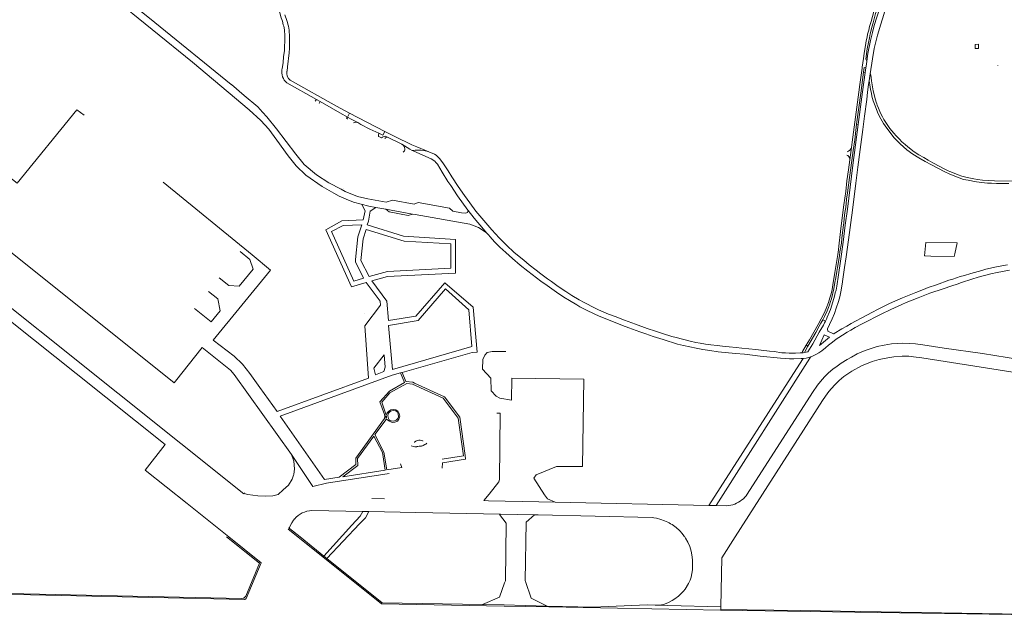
# Model space of a CAD drawing. Extents: x 145000 to 155000, y 457500 to 470000.
# Tile 73 of 196: x 147247 to 148391, y 459904 to 460601. Entities that reach past the tile are written whole.
import ezdxf

# ---------------------------------------------------------------- set-up
doc = ezdxf.new("R2010")
doc.units = 0
doc.header["$LTSCALE"] = 0.2
doc.header["$MEASUREMENT"] = 0
doc.layers.add('kant verharding', color=252, linetype='Continuous', lineweight=0)

msp = doc.modelspace()

# ---------------------------------------------------------------- linework, layer by layer
at = {"layer": 'kant verharding', "lineweight": 0}
for p, q in [((148361, 460569.1), (148361, 460570.8)), ((148225.8, 460545.7), (148227.3, 460555.8)), ((148227.4, 460540.2), (148228.2, 460545.5)), ((148228.2, 460545.5), (148230.2, 460545.2)), ((148230.2, 460545.2), (148229.3, 460539.8)), ((148383.5, 460548.1), (148383.3, 460547.8)), ((148229.3, 460539.8), (148227.4, 460540.2)), ((148233.9, 460529.8), (148235, 460538.1)), ((147592, 460508.3), (147557.6, 460527.7)), ((147590.5, 460506.3), (147592, 460508.3)), ((147596.5, 460505.8), (147592, 460508.3)), ((147596.5, 460505.8), (147595.3, 460503.6)), ((147627.1, 460485.9), (147627.5, 460486.6)), ((147627.6, 460486.8), (147627.5, 460486.6)), ((147628.1, 460487.8), (147627.6, 460486.8)), ((147628.1, 460487.8), (147630.4, 460492.3)), ((147671.4, 460471.2), (147630.4, 460492.3)), ((148219.4, 460479.6), (148221.2, 460479.4)), ((147664.1, 460465.4), (147664.3, 460466.6)), ((147664.4, 460465.3), (147664.1, 460465.4)), ((147664.3, 460466.6), (147664.4, 460469.1)), ((147667.7, 460463.6), (147664.4, 460465.3)), ((147668.6, 460464.4), (147667.7, 460463.6)), ((147668.9, 460464.6), (147668.6, 460464.4)), ((147669.3, 460466.8), (147671.4, 460471.2)), ((147671.7, 460463.3), (147671.5, 460463)), ((147674.4, 460464.4), (147672, 460465.6)), ((147691.1, 460456.3), (147674.4, 460464.4)), ((148213.4, 460452.4), (148211.6, 460438.3)), ((147623.4, 460404.6), (147623.4, 460404.6)), ((147783.5, 460357.5), (147789.6, 460353.5)), ((148305.7, 460326.4), (148299.1, 460326.7)), ((147647.5, 460259.3), (147647.5, 460259.3)), ((148180, 460252.3), (148183.2, 460250.6)), ((148160.8, 460222.7), (148156.7, 460215.5)), ((148160.8, 460222.7), (148162.8, 460221.8)), ((148187.8, 460232), (148176.3, 460222.5)), ((148156.7, 460215.5), (148155.9, 460214)), ((148162.8, 460221.8), (148158.7, 460214.3)), ((148047.9, 460036.7), (148156.7, 460206.4)), ((148156.1, 460207.4), (148157.4, 460207.5)), ((148156.7, 460206.4), (148157.4, 460207.5)), ((147526.3, 460173.7), (147546.4, 460145.9)), ((147550.1, 460140.4), (147601.6, 460066.8)), ((147676.7, 460073.9), (147603.7, 460062.6)), ((147508.3, 460050.6), (147508.7, 460051.2)), ((147656.3, 460044.7), (147671, 460044.5)), ((147786.5, 460042.2), (147792.6, 460049.9)), ((147786.5, 460042.2), (147791.9, 460042.1)), ((147869.4, 460040.5), (148047.9, 460036.7)), ((147646, 460029.7), (147586.8, 460030.7)), ((147653.1, 460029.5), (147646, 460029.7)), ((148047.9, 460036.7), (148056.2, 460036.6)), ((148056.2, 460036.6), (148056.3, 460036.6)), ((148056.3, 460036.6), (148068.3, 460036.3)), ((147845.4, 460025.8), (147845.3, 460025.6)), ((147560.6, 460009.9), (147573, 460000)), ((147600.5, 459977.9), (147573, 460000)), ((147604.1, 459975), (147600.5, 459977.9)), ((147810.1, 459921), (147784.8, 459921.5)), ((147834.4, 459920.4), (147810.1, 459921)), ((147810.1, 459919.7), (147834.4, 459919.2)), ((147859.9, 459919.8), (147834.4, 459920.4)), ((147834.4, 459919.2), (147862, 459918.7)), ((147859.9, 459919.8), (147862, 459918.7)), ((147862, 459918.7), (148061.2, 459915.1)), ((147985.3, 459920.7), (148000, 459920.3)), ((148000, 459920.3), (148061.6, 459918.9))]:
    msp.add_line(p, q, dxfattribs=at)
at = {"layer": 'kant verharding', "lineweight": 0, "flags": 128}
for points in [[(148376.1, 460983.5), (148373.4, 460976), (148346.3, 460900.4), (148331.8, 460859.6), (148298.9, 460768.5), (148287.3, 460736), (148273.4, 460697.8), (148260.6, 460662.1), (148253.7, 460643.3), (148246.9, 460624.5), (148243.1, 460612.6), (148241.5, 460608.1), (148238.6, 460597.5), (148238.4, 460596.1), (148236.8, 460590.8), (148235.6, 460585.8), (148235.3, 460584.5), (148234.4, 460579.9), (148233.2, 460574.6), (148231.8, 460567.2), (148229.9, 460555.1), (148231.3, 460553)], [(148231.3, 460553), (148232.5, 460561.6), (148235.5, 460576.8), (148237.8, 460586.1), (148239.9, 460594.1), (148242.8, 460604), (148247.6, 460618.2), (148251.4, 460628.6), (148260.9, 460655.4), (148322.7, 460826.7), (148351.4, 460907.1)], [(147552, 460543.2), (147552.2, 460543.8), (147553.3, 460551.4), (147554, 460557.7), (147554.9, 460565.2), (147555.1, 460569.5), (147555.2, 460576.5), (147555.2, 460584.5), (147554.9, 460587), (147554.8, 460589.2), (147554.1, 460593.5), (147553.6, 460595), (147552.5, 460599.4), (147551.2, 460603.3), (147549.4, 460609), (147548, 460614.3), (147547.5, 460618.1), (147546.2, 460625.6), (147531.4, 460722.6), (147528.7, 460741.3)], [(148285.1, 460739), (148281.1, 460728.2), (148268.3, 460692.6), (148255.9, 460658.3), (148255.4, 460656.9), (148254.5, 460654.4), (148243, 460622.6), (148241.1, 460616.1), (148239.2, 460610.5), (148236.1, 460599), (148234.4, 460593), (148233.4, 460588.9), (148232.2, 460584.2), (148231.5, 460580.7), (148230.4, 460576.3), (148229.6, 460571.2), (148228.8, 460566.8), (148228.1, 460561.7), (148227.3, 460555.8)], [(147514, 460496.4), (147448.1, 460551.8), (147307.8, 460665.9), (147225.9, 460731.6)], [(147281.6, 460696.5), (147404.3, 460597.8), (147493, 460525.9)], [(148278.4, 460684.5), (148277.2, 460681.7), (148274.8, 460675.2), (148269, 460658.8), (148256.6, 460624), (148253.5, 460615.1), (148251, 460607.1), (148247.4, 460595.8), (148243.6, 460583), (148242.4, 460578.5), (148239.9, 460567.4), (148237.8, 460555.4), (148235, 460538.1)], [(147557.9, 460541.4), (147558.4, 460546.1), (147560.3, 460562.4), (147560.7, 460567.8), (147560.9, 460573.2), (147560.7, 460581), (147560.3, 460588.8)], [(148361, 460570.8), (148360.9, 460572.5), (148357, 460572.3), (148357, 460567.6), (148361, 460567.5), (148361, 460569.1)], [(148213.4, 460452.4), (148214.4, 460458.7), (148216.7, 460476.2), (148222.1, 460516.8), (148223.1, 460525.6), (148225.7, 460544.7), (148225.8, 460545.7)], [(148231.3, 460553), (148230.7, 460549.4), (148230.2, 460545.2)], [(148219.4, 460479.6), (148224.3, 460515.5), (148227.4, 460540.2)], [(148221.2, 460479.4), (148226.2, 460517.2), (148229.3, 460539.8)], [(148235, 460538.1), (148235.5, 460537.7), (148235.8, 460537), (148236.8, 460529.9), (148238.7, 460518.5), (148240, 460512.5), (148240.4, 460510.6), (148242.1, 460505.1), (148242.8, 460503.4), (148243.4, 460501.7), (148244.8, 460498.1), (148247.3, 460492.4), (148249.5, 460488.2), (148251.1, 460485.2), (148255.5, 460478.2), (148258.1, 460474.5), (148262.6, 460469.1), (148265.3, 460466), (148269, 460462.1), (148272, 460459.1), (148275.6, 460456), (148278.8, 460453.2), (148286.4, 460447.4), (148291.6, 460444.2), (148297.3, 460440.8), (148302.6, 460437.8), (148307.8, 460434.9), (148315.9, 460430.5), (148321.1, 460427.9), (148325.7, 460425.6), (148327.6, 460424.7)], [(147493, 460525.9), (147493.4, 460525.6), (147508.2, 460512.8), (147523.9, 460499.7), (147529.5, 460493.4)], [(147630.4, 460492.3), (147615.2, 460500.4), (147561.7, 460530.7)], [(148233.9, 460529.8), (148233.7, 460528.2), (148233.2, 460525.6), (148232.2, 460516.7), (148231.2, 460508.2)], [(148233.9, 460529.8), (148234.8, 460525.2), (148235.6, 460519.8), (148236.5, 460515.6), (148237.2, 460512), (148237.9, 460509.6), (148238.6, 460506.8), (148240, 460502.9), (148244.4, 460491.6), (148247.4, 460485.7), (148250.6, 460480.3), (148254.4, 460474.9), (148263.1, 460463.7), (148270, 460456.6), (148277.6, 460450), (148284.7, 460444.9), (148291.5, 460440.4), (148298.9, 460436.3), (148306.2, 460432.4), (148321.7, 460424.4), (148326.9, 460421.8), (148333.3, 460419.1), (148338.4, 460417.1), (148343.5, 460415.5), (148348.9, 460414.6), (148352.8, 460413.8), (148355.9, 460413.2), (148364.4, 460411.9), (148371.3, 460411.1), (148376.2, 460410.9), (148381.9, 460410.6), (148396.1, 460410.8)], [(147626.1, 460489.1), (147622.1, 460491.3), (147596.5, 460505.8)], [(148231.2, 460508.2), (148228.7, 460489), (148226.7, 460473.4), (148223.6, 460450.4), (148220.9, 460429.5), (148218.5, 460411), (148214.5, 460379.8), (148209.9, 460345.2), (148207.2, 460325.5), (148205.5, 460313), (148203.5, 460299.5), (148202.7, 460293.7), (148201.1, 460285), (148199.7, 460278.9), (148198.4, 460273.7), (148195.8, 460265.8), (148193.6, 460259.6), (148191, 460253.4), (148187.9, 460247), (148185.5, 460241.9), (148186, 460239.3), (148191.8, 460236.5)], [(147322.5, 460490), (147314, 460496.4), (147244.7, 460411.2), (147230.1, 460422.4), (147155.7, 460481.9)], [(147598.6, 460407.1), (147579.7, 460420.4), (147568.7, 460431.4), (147559.1, 460443), (147546, 460461), (147536.7, 460473.9), (147527.5, 460484), (147514, 460496.4)], [(147529.5, 460493.4), (147534.3, 460488.1), (147545.8, 460474.3), (147568.1, 460444.8), (147578, 460432.7), (147592.2, 460420.8), (147606.4, 460411.3), (147620.8, 460404), (147625.6, 460401.6)], [(147627.5, 460486.6), (147627.5, 460487.1), (147627.3, 460487.6), (147626.8, 460488.4), (147626.1, 460489.1)], [(147628.1, 460485.3), (147628.1, 460485.4), (147627.6, 460486.8)], [(147640.3, 460481.4), (147632.3, 460485.4), (147628.1, 460487.8)], [(147635.3, 460481), (147636.6, 460481.6), (147637.7, 460481.8), (147640.3, 460481.4)], [(147664.4, 460469.1), (147654, 460474), (147643.7, 460479.3), (147640.3, 460481.4)], [(148180, 460252.3), (148182.2, 460256.2), (148185.3, 460262.9), (148186.8, 460266.7), (148188, 460269.9), (148189.1, 460273.7), (148190.2, 460276.7), (148193.1, 460288.5), (148194.2, 460295.8), (148195.2, 460301), (148196.5, 460308.5), (148197.2, 460313.2), (148199.5, 460326.5), (148200, 460331.2), (148201.7, 460341.4), (148202.2, 460347.2), (148203.9, 460360.1), (148204.5, 460365.1), (148205, 460370.1), (148205.8, 460377), (148206.7, 460382.9), (148207.8, 460392.6), (148208.6, 460399.7), (148211, 460417.8), (148213.7, 460437.5), (148215.4, 460449), (148217.3, 460461.5), (148219.4, 460479.6)], [(148183.2, 460250.6), (148184.4, 460253.2), (148185.3, 460255.3), (148187.9, 460261.5), (148188.9, 460264.3), (148193, 460277.1), (148193.7, 460279.9), (148194.6, 460283.6), (148195.5, 460286.7), (148196.4, 460291.3), (148198.2, 460304.5), (148200.6, 460320.3), (148203.6, 460342.5), (148206.1, 460362.4), (148208.6, 460380.9), (148215, 460432.1), (148221.2, 460479.4)], [(147664.4, 460469.1), (147669.2, 460466.7), (147669.3, 460466.8)], [(147672, 460465.6), (147671, 460465.5), (147669.5, 460464.9), (147668.9, 460464.6)], [(147671.4, 460471.2), (147682.3, 460465.7), (147692.4, 460460.6), (147693.4, 460460.1), (147702.8, 460455.8), (147708.6, 460453.3), (147722.6, 460447.5)], [(147674.4, 460464.4), (147672.3, 460463.8), (147671.7, 460463.3)], [(147691.1, 460456.3), (147700.4, 460450.7), (147703.2, 460449.2)], [(147694.3, 460452.8), (147694, 460453.7), (147693, 460454.9), (147691.1, 460456.3)], [(147692.8, 460447.3), (147693.6, 460447.7), (147694.3, 460448.7), (147694.7, 460449.6), (147694.8, 460450.5), (147694.8, 460451.3), (147694.8, 460451.4)], [(147694.8, 460451.4), (147694.5, 460452.3), (147694.3, 460452.8)], [(147703.2, 460449.2), (147704.4, 460448.5), (147715.6, 460443.5), (147725.4, 460439.2), (147729.5, 460436.5), (147730.8, 460435.2), (147732.5, 460433), (147738.1, 460423.7), (147744.8, 460413.1), (147748, 460408.5), (147756, 460396.3), (147768, 460379.8), (147768.4, 460379.2)], [(147716.7, 460449), (147718.4, 460448.6), (147720.2, 460448.1), (147722.6, 460447.5)], [(147722.6, 460447.5), (147729.2, 460444.6), (147731.3, 460443.6)], [(147731.3, 460443.6), (147733.2, 460441.8), (147735, 460439.9), (147739, 460434.6), (147744.9, 460425.6), (147749.2, 460418.5), (147756.8, 460407.1), (147764.2, 460396.6), (147770.1, 460388.1), (147777.3, 460378.6), (147786.3, 460367.6), (147795.6, 460356.8), (147804.2, 460347.4), (147812.9, 460339), (147821.7, 460330.7), (147832.8, 460321.5), (147839.2, 460316.3), (147847.1, 460309.9), (147852.7, 460305.8), (147860.3, 460299.9), (147865, 460296.7), (147871.1, 460292.2), (147877.4, 460288), (147881.6, 460285.3), (147888.7, 460280.5), (147897.2, 460275.7), (147903, 460272.4), (147905.9, 460270.8), (147912.7, 460267.4), (147919.5, 460264.1), (147925.9, 460261.3), (147931.3, 460258.9), (147933.6, 460258.1)], [(148208, 460443.7), (148209, 460443.2), (148209.8, 460442.5), (148210.9, 460441.3), (148211.2, 460440.1), (148211.5, 460439.4), (148211.6, 460438.3)], [(147428.5, 460181.1), (147426.8, 460179), (147145.3, 460404), (147171.3, 460436.6)], [(148211.6, 460438.3), (148210, 460426.4), (148208.2, 460413.9), (148206.8, 460401.5), (148204.6, 460386.1), (148202.7, 460371), (148200.8, 460354.9), (148198.7, 460337.9), (148198.3, 460333.5), (148197.6, 460328.4), (148195.9, 460319), (148194.1, 460307.3), (148191.7, 460292.9), (148190.9, 460287.6), (148189.7, 460282.7), (148188.4, 460277.7), (148186.7, 460272.3), (148184.1, 460265.6), (148181.7, 460259.9), (148174.8, 460247), (148169.6, 460237.9), (148164.6, 460228.9), (148160.8, 460222.7)], [(148442.5, 460412.6), (148440.1, 460413.1), (148438, 460413.4), (148436.4, 460413.6), (148433.6, 460413.7), (148412.8, 460413.6), (148403.3, 460413.5), (148379.6, 460413.7), (148372.8, 460414), (148365.4, 460414.6), (148359.7, 460415.2), (148355.5, 460416.1), (148347.8, 460417.7), (148341.5, 460419.4), (148337.3, 460420.7), (148330.6, 460423.3), (148327.6, 460424.7)], [(147526.3, 460173.7), (147514.8, 460189.9), (147506.3, 460200.9), (147496.5, 460210), (147472.3, 460228.7), (147538.6, 460310.2), (147517.6, 460327.8), (147414.2, 460412.2)], [(147661.2, 460383), (147653.1, 460384.5), (147635.3, 460389.1), (147626.5, 460392.5), (147618.4, 460396), (147612.4, 460399.4), (147598.6, 460407.1)], [(147625.6, 460401.6), (147639.9, 460395.7), (147651.8, 460392.8), (147673, 460389), (147680.4, 460391.3), (147705.6, 460386.5)], [(147546.4, 460145.9), (147652.7, 460184.7), (147648.2, 460245.2), (147666.4, 460269.4), (147666.1, 460274.1), (147649.9, 460295.6), (147632.9, 460290.8), (147602.9, 460356.7), (147621.5, 460367.5), (147646.3, 460368.5), (147648.6, 460378.9), (147644.7, 460386.4), (147644.7, 460386.4)], [(147661.2, 460383), (147654.6, 460378.6), (147652.4, 460366.9), (147651, 460362.7), (147693, 460349.5), (147753.5, 460345.5), (147753.5, 460306.7), (147674.5, 460302.5), (147656.5, 460297.5), (147673.8, 460273.8), (147675.7, 460251.7), (147707.4, 460256.4), (147741.3, 460295.3), (147774.1, 460267.2), (147778.9, 460214.6), (147773.1, 460214.5), (147691.6, 460191.2)], [(147661.2, 460383), (147661.2, 460383)], [(147672.6, 460380.9), (147661.2, 460383)], [(147705.6, 460386.5), (147710.2, 460388.8), (147746.4, 460382.1), (147750.5, 460378.6), (147760.7, 460376.8), (147765.2, 460376.3), (147767.5, 460377.2)], [(147672.6, 460380.9), (147676.5, 460377.6), (147698.7, 460373.5), (147703.8, 460375.1)], [(147703.8, 460375.1), (147672.6, 460380.9)], [(147706.8, 460374.5), (147703.8, 460375.1)], [(147706.8, 460374.5), (147770.1, 460363.4), (147775.1, 460361.5), (147780.4, 460359.5), (147783.5, 460357.5)], [(147767.5, 460377.2), (147767.6, 460377.2), (147768.4, 460379.2)], [(147768.4, 460379.2), (147775.2, 460370.5), (147786, 460357.6), (147789.6, 460353.5)], [(147108.8, 460368.7), (147178.1, 460313.3), (147361.3, 460167.2), (147507.8, 460050), (147508.3, 460050.6)], [(147106.4, 460353.8), (147109.5, 460351.9), (147187, 460290.3), (147313, 460190.1), (147416.4, 460107.5), (147393, 460077.8)], [(147789.6, 460353.5), (147791.8, 460350.9), (147793.8, 460348.7)], [(147793.8, 460348.7), (147799, 460343.1), (147805.2, 460336.8), (147812, 460330.5), (147819.8, 460323.6), (147828.8, 460315.8), (147837.7, 460308.8), (147852.8, 460297.3), (147859.9, 460292.1), (147870.9, 460284.3), (147879.5, 460278.7), (147885.8, 460274.7), (147894.3, 460269.6), (147898.1, 460267.5), (147905.1, 460263.9), (147915.3, 460259), (147919.8, 460257), (147947.4, 460245.8), (147955, 460242.9), (147967.6, 460238.3), (147974.5, 460235.9), (147983.2, 460232.9), (147994.7, 460229.3), (148011.5, 460224.2), (148018.3, 460222.4), (148032.9, 460219.2), (148040.6, 460217.7), (148048.9, 460216.5), (148058.5, 460215.3), (148078.6, 460213.2), (148089, 460212.4), (148098.3, 460211.4), (148107.4, 460210.2), (148130.8, 460207.9), (148136.6, 460207.4), (148141.4, 460207), (148146.4, 460206.9), (148155.1, 460207.2), (148156.1, 460207.4)], [(148299.1, 460326.7), (148298.4, 460326.7), (148298.2, 460326.8), (148299.9, 460342.2)], [(148299.9, 460342.2), (148336.3, 460341.9), (148333.3, 460329)], [(147503.5, 460331.6), (147514.7, 460322.5), (147518.5, 460311), (147502.2, 460291.3), (147490.2, 460292), (147479, 460301)], [(148333.3, 460329), (148332.6, 460325.7), (148305.7, 460326.4)], [(148193.5, 460236.4), (148202.4, 460241.8), (148208.2, 460245), (148213.1, 460248), (148218.2, 460250.9), (148225.3, 460254.7), (148238, 460261.4), (148243.6, 460264.3), (148251.3, 460268), (148257.5, 460271.1), (148272.5, 460277.7), (148288.2, 460284.2), (148297, 460287.7), (148302.6, 460289.7), (148312, 460293.1), (148326.6, 460298.2), (148331.2, 460299.6), (148339.8, 460302.5), (148344.8, 460304), (148351.9, 460306.1), (148364.6, 460309.7), (148369.5, 460311), (148374.9, 460312.3), (148380, 460313.4), (148383.6, 460314.2), (148394.5, 460316.3)], [(148166.3, 460209.5), (148168.8, 460210.3), (148172.2, 460211.9), (148175.6, 460213.9), (148178.9, 460216.3), (148183.2, 460219.6), (148186.8, 460222.9), (148191.2, 460226.3), (148195.8, 460229.8), (148198.8, 460231.8), (148203.1, 460234.6), (148208.5, 460237.9), (148212.5, 460240.2), (148217.8, 460243.2), (148225.7, 460247.5), (148234.4, 460252), (148240.2, 460254.9), (148247.8, 460259), (148259.1, 460264.4), (148271.7, 460270.2), (148276.9, 460272.4), (148290.7, 460277.9), (148304.5, 460283.2), (148320, 460288.5), (148329.8, 460291.8), (148336.3, 460293.9), (148341.1, 460295.5), (148353.2, 460299.5), (148360.5, 460301.9), (148375.1, 460305.8), (148382.5, 460307.4), (148396.8, 460310.2)], [(147450.6, 460265.4), (147470, 460250.1), (147480.4, 460262.9), (147477.5, 460276.6), (147466.6, 460285.4)], [(148155.9, 460214), (148154, 460213.8), (148148.4, 460213.4), (148140.9, 460213.4), (148136.8, 460213.8), (148132.7, 460214.1), (148123.6, 460215.4), (148118.3, 460215.8), (148108.6, 460217.1), (148102.3, 460217.8), (148094.4, 460218.5), (148086.1, 460219.4), (148079.6, 460220.1), (148071.5, 460221.1), (148063.5, 460221.7), (148057.3, 460222.4), (148049.9, 460223.1), (148043.7, 460224), (148037.5, 460225), (148032.7, 460226.1), (148026, 460227.6), (148009.9, 460231.6), (148004.9, 460233), (147993.9, 460236.4), (147985.7, 460239.2), (147976, 460242.3), (147962.7, 460247.1), (147949.8, 460251.9), (147938.9, 460256.1), (147933.6, 460258.1)], [(148162.8, 460221.8), (148171.9, 460237.6), (148176, 460245), (148178, 460248.3), (148179.1, 460250.2), (148180, 460252.3)], [(148183.2, 460250.6), (148182.1, 460248.7), (148180.8, 460246.1), (148176, 460237.9), (148168.5, 460224.4), (148164.7, 460218.1), (148162.8, 460215.2)], [(148176.3, 460222.5), (148181.6, 460234.8), (148187.8, 460232)], [(148191.8, 460236.5), (148192.4, 460236.1), (148192.8, 460236.2), (148193.5, 460236.4)], [(148092.4, 460049.8), (148168, 460167.9), (148174.1, 460176.4), (148177.3, 460180.6), (148182.2, 460186), (148186.8, 460190.7), (148191.9, 460195), (148196.7, 460198.6), (148201.6, 460202), (148208.4, 460206.3), (148213.3, 460209.1), (148219.9, 460212.7), (148229.2, 460216.7), (148235.3, 460218.7), (148243.3, 460221.2), (148251.5, 460223), (148260, 460224.3), (148266.5, 460224.8), (148273.2, 460225.1), (148280.5, 460224.9), (148287.7, 460224.4), (148296.4, 460223.2), (148321.1, 460219.5), (148365.7, 460213.1), (148480, 460194.5)], [(147459.5, 460220), (147428.5, 460181.1)], [(147563.1, 460095.7), (147496.6, 460188.6), (147492.2, 460193.8), (147459.5, 460220)], [(147812.1, 460215.6), (147796.2, 460215.4), (147790.5, 460214.2), (147787.6, 460211.4), (147785.2, 460206.1), (147784.9, 460195.1), (147794.4, 460184.6), (147794.8, 460169.9), (147800.9, 460163.5), (147805.2, 460161.1), (147818.4, 460158.9), (147818.8, 460184.6), (147902.5, 460183.3), (147901, 460082), (147870.8, 460082), (147847.3, 460072.3), (147844.6, 460068.4), (147856.9, 460048.8), (147860.3, 460044.2), (147869.4, 460040.5)], [(148158.7, 460214.3), (148157.4, 460214.1), (148155.9, 460214)], [(148162.8, 460215.2), (148160.9, 460214.7), (148158.7, 460214.3)], [(148165.2, 460207.8), (148056.2, 460036.6)], [(148078.4, 460000), (148179.6, 460158.5), (148186.1, 460167.4), (148189.5, 460171.6), (148194.7, 460177.5), (148199, 460181.9), (148204.5, 460186.6), (148213.7, 460192.6), (148225.2, 460198.7), (148237.3, 460203.9), (148245.4, 460206.4), (148255.7, 460208.3), (148262.6, 460209.4), (148272.4, 460209.9), (148280.1, 460209.9), (148285.6, 460209.3), (148295.1, 460208.2), (148479.9, 460179.2)], [(148157.4, 460207.5), (148160.7, 460207.9), (148164.9, 460209), (148166.3, 460209.5)], [(148166.3, 460209.5), (148165.2, 460207.8)], [(147689.8, 460190.7), (147680, 460187.9), (147550.1, 460140.4)], [(147601.6, 460066.8), (147618.5, 460069.4), (147638, 460084.1), (147637.9, 460091.7), (147671.1, 460137.7), (147671.4, 460140.3), (147671, 460142.3), (147665.5, 460157.2), (147676.8, 460169.3), (147694.3, 460179.6), (147689.8, 460190.7)], [(147691.6, 460191.2), (147689.8, 460190.7)], [(147689.8, 460190.7), (147689.8, 460190.7)], [(147691.5, 460191.4), (147691.6, 460191.2)], [(147691.6, 460191.2), (147696, 460180.5), (147703.9, 460179.8), (147705.9, 460178.9), (147740.7, 460162.9), (147758.5, 460139.1), (147764.8, 460094.5), (147765.3, 460090.4), (147738.4, 460086.1), (147738.1, 460080.1)], [(147738.2, 460090.6), (147762.9, 460094.3), (147756.6, 460138.2), (147739.2, 460161.4), (147703.8, 460177.7), (147697, 460178.4), (147677.4, 460167.5), (147667.9, 460156.8), (147673.1, 460141.4), (147674.3, 460144.4), (147676, 460146.3), (147678.5, 460147.7), (147681.3, 460148.1), (147684.2, 460147.8), (147686.5, 460146.3), (147688.2, 460143.3), (147688.8, 460140.3), (147687.9, 460136.9), (147686.1, 460134.7), (147683.2, 460133.4), (147679.9, 460133.1), (147677, 460134.4), (147673.8, 460136.6), (147672.9, 460136.6), (147659.8, 460118.9), (147670.4, 460098.7), (147673.7, 460078.1), (147691.1, 460080.9), (147689.7, 460085)], [(147792.6, 460049.9), (147803.8, 460064), (147804.7, 460066.6), (147805.5, 460143.7), (147801.4, 460143.8)], [(147706.1, 460109.7), (147705.8, 460110.1), (147707.6, 460111.4), (147709.1, 460112), (147710.9, 460112.4), (147712.4, 460112.5), (147713.9, 460112.2), (147715.1, 460111.9), (147715.7, 460111.6), (147715.5, 460111.2)], [(147714.3, 460106), (147714.4, 460105.7), (147716.1, 460106.3), (147718.1, 460107.3), (147719.1, 460108), (147720.2, 460109)], [(147702.2, 460106), (147704.7, 460105.1), (147706.3, 460104.8), (147707.6, 460104.7), (147708.8, 460104.8), (147708.7, 460105.1)], [(147708.7, 460105.1), (147709.9, 460105.2), (147711.5, 460105.4), (147713.5, 460105.7), (147714.3, 460106)], [(147563.1, 460095.7), (147587.9, 460058.6), (147603.7, 460062.6)], [(147565.6, 460071.7), (147565.9, 460072.6), (147566.7, 460079), (147565.9, 460088.2), (147563.1, 460095.7)], [(147490.2, 460000), (147441.8, 460038.8), (147393, 460077.8)], [(147508.3, 460050.6), (147512.5, 460049.5), (147524.1, 460047.9), (147533.2, 460047.5), (147541.6, 460047.9), (147547.6, 460049.5), (147553.6, 460054.7), (147559.5, 460060.3), (147563.9, 460067), (147565.6, 460071.7)], [(147791.9, 460042.1), (147850.2, 460041), (147869.4, 460040.5)], [(147646, 460029.7), (147642.9, 460024.2), (147633.1, 460013.7), (147600.5, 459977.9)], [(147604.1, 459975), (147642.2, 460015.1), (147648.9, 460022.4), (147653.1, 460029.5)], [(147845.3, 460025.6), (147707.6, 460028.6), (147653.1, 460029.5)], [(147566.6, 460020.9), (147565.5, 460019.7), (147563.5, 460016.6), (147562, 460013.9), (147560.7, 460011.1), (147560.1, 460010.1), (147560.6, 460009.9)], [(147810.6, 459946.7), (147811.5, 459949.1), (147812.5, 460016), (147804.6, 460026.1)], [(147845.3, 460025.6), (147835.6, 460017.3), (147834.6, 459949.1), (147834.9, 459948.3)], [(147984, 460022.4), (147982, 460022.8), (147849.6, 460025.6), (147845.3, 460025.6)], [(148000, 460017.1), (147996.4, 460018.8), (147992.2, 460020.2), (147987.1, 460021.7), (147984, 460022.4)], [(147570.4, 460000), (147559.3, 460008.9), (147560.6, 460009.9)], [(147487.8, 460000), (147526.1, 459969.4), (147510.1, 459931.4), (147508.6, 459929.8), (147507.7, 459929.1), (147506.9, 459928.8), (147505.3, 459928.7), (147107.5, 459936.9)], [(147113.9, 459935.7), (147188.9, 459934.2), (147508.4, 459927.3), (147509, 459927.4), (147509.7, 459927.9), (147510.4, 459928.5), (147527.8, 459969.8), (147490.2, 460000)], [(147570.4, 460000), (147667.7, 459922.3), (147810.1, 459919.7)], [(148019.7, 460000), (148020.6, 459998.6), (148023.3, 459994), (148025.5, 459989.1), (148027.1, 459983.6), (148028.4, 459976.8), (148028.8, 459972.8), (148028.9, 459967.5), (148028.6, 459962), (148028, 459957.6), (148027.2, 459953.3), (148025.9, 459949.8), (148024.2, 459946.1), (148020.2, 459939.5), (148018.4, 459937.2), (148015.7, 459934.3), (148012.5, 459931.4), (148008.3, 459928.3), (148005.1, 459926.2), (148001.6, 459924.2), (148000, 459923.5)], [(148078.4, 460000), (148063, 459975.9), (148061.6, 459918.9)], [(147784.8, 459921.5), (147668.4, 459923.3), (147604.1, 459975)], [(147834.9, 459948.3), (147841.5, 459929.1), (147859.9, 459919.8)], [(148061.2, 459915.1), (148399.4, 459910), (148560.2, 459905.2), (148635.9, 459905.5), (148694.2, 459904.3), (148701.8, 459904.7), (148706.5, 459905.6), (148711, 459907), (148715.3, 459908.9), (148719, 459910.9), (148723.4, 459913.7), (148727.3, 459916.8), (148730.9, 459920.1), (148733.9, 459923.9), (148736.7, 459927.8), (148738.9, 459931.3), (148741, 459935.6), (148742.8, 459939.8), (148744.2, 459944.5), (148745, 459948.7), (148745.2, 459951.3)], [(148745.2, 459951.3), (148744.1, 459951.3), (148743.9, 459948.3), (148743.3, 459945.6), (148742.1, 459942), (148740.1, 459937), (148738.5, 459933.4), (148735.8, 459928.8), (148732.6, 459924), (148729.2, 459920.3), (148726, 459917.3), (148723.7, 459915.4), (148721.5, 459913.9), (148718.2, 459911.9), (148713.7, 459909.6), (148710.5, 459908.2), (148705.1, 459906.6), (148700.9, 459905.9), (148697.7, 459905.9), (148670.2, 459906.2), (148153.8, 459914.5), (148061.6, 459915.8), (148061.6, 459918.9)], [(147784.8, 459921.5), (147804.7, 459930.2), (147810.6, 459946.7)], [(147985.3, 459920.7), (147976.2, 459921), (147913.4, 459918.5), (147859.9, 459919.8)], [(148000, 459923.5), (147995.3, 459921.7), (147992.8, 459921.3), (147985.3, 459920.7)]]:
    msp.add_lwpolyline(points, dxfattribs=at)
for points in [[(147640.2, 460348.8), (147644.7, 460362.8), (147623, 460361.9), (147609.7, 460354.9), (147635.6, 460297.4), (147646.7, 460300.8), (147637.6, 460319.8), (147637.4, 460322.5), (147640.2, 460348.8)], [(147649.7, 460357.4), (147694, 460343.6), (147748.2, 460340.5), (147748.2, 460312.3), (147674.4, 460308.3), (147653.3, 460302.6), (147643.8, 460321.4), (147646.2, 460346.5), (147649.7, 460357.4)], [(147680.3, 460194.7), (147675.9, 460245.9), (147710.1, 460251.5), (147742.1, 460288.2), (147768.9, 460263.9), (147772.4, 460221.2), (147680.3, 460194.7)], [(147658.9, 460196.2), (147670.9, 460211.8), (147671.9, 460197.4), (147670.2, 460192.2), (147660.5, 460188.4), (147658.9, 460196.2)], [(147674.8, 460140.6), (147675.4, 460143.4), (147677.9, 460146.1), (147681, 460147.1), (147684.1, 460146.4), (147685.8, 460145.3), (147687, 460142.9), (147687.2, 460139.7), (147686.5, 460137.5), (147684.6, 460135.8), (147681.7, 460134.6), (147678.9, 460135), (147676.7, 460136.2), (147675.7, 460137.5), (147674.8, 460140.6)], [(147672.4, 460140), (147672.6, 460138.4), (147672.8, 460138), (147673.2, 460138), (147673.5, 460138.2), (147673.6, 460138.5), (147673.5, 460140), (147673.2, 460140.3), (147673, 460140.3), (147672.6, 460140.2), (147672.4, 460140)], [(147622.6, 460069.7), (147672, 460077.7), (147668.8, 460098.2), (147658.7, 460117), (147639.9, 460091.1), (147640.1, 460083), (147622.6, 460069.7)]]:
    msp.add_lwpolyline(points, close=True, dxfattribs=at)
at = {"layer": 'kant verharding', "lineweight": 0}
for centre, radius, start, end in [((147487.8, 460578.4), 73.2, 8.1613, 22.7267), ((148067.3, 460066.3), 30, 271.9987, 309.1281), ((148072.4, 460061.9), 23.3, 306.0419, 328.8197), ((147587.5, 460003.3), 27.3, 91.5735, 139.9084), ((147979.1, 459972.2), 49.5, 47.484, 65.0708), ((147967.8, 459965), 62.6, 34.0182, 44.2989)]:
    msp.add_arc(centre, radius, start, end, dxfattribs=at)
at = {"layer": 'kant verharding', "lineweight": 0, "extrusion": (0, 0, -1)}
for centre, radius, start, end in [((-147569, 460540.5), 17.2, 311.6938, 9.0606), ((-147568.4, 460539.1), 10.8, 308.8959, 12.3552), ((-148204.4, 460456.5), 9.88, 204.2272, 246.0829), ((-147708.8, 460391.4), 58.1, 84.4477, 97.8369)]:
    msp.add_arc(centre, radius, start, end, dxfattribs=at)

doc.saveas('drawing.dxf')
